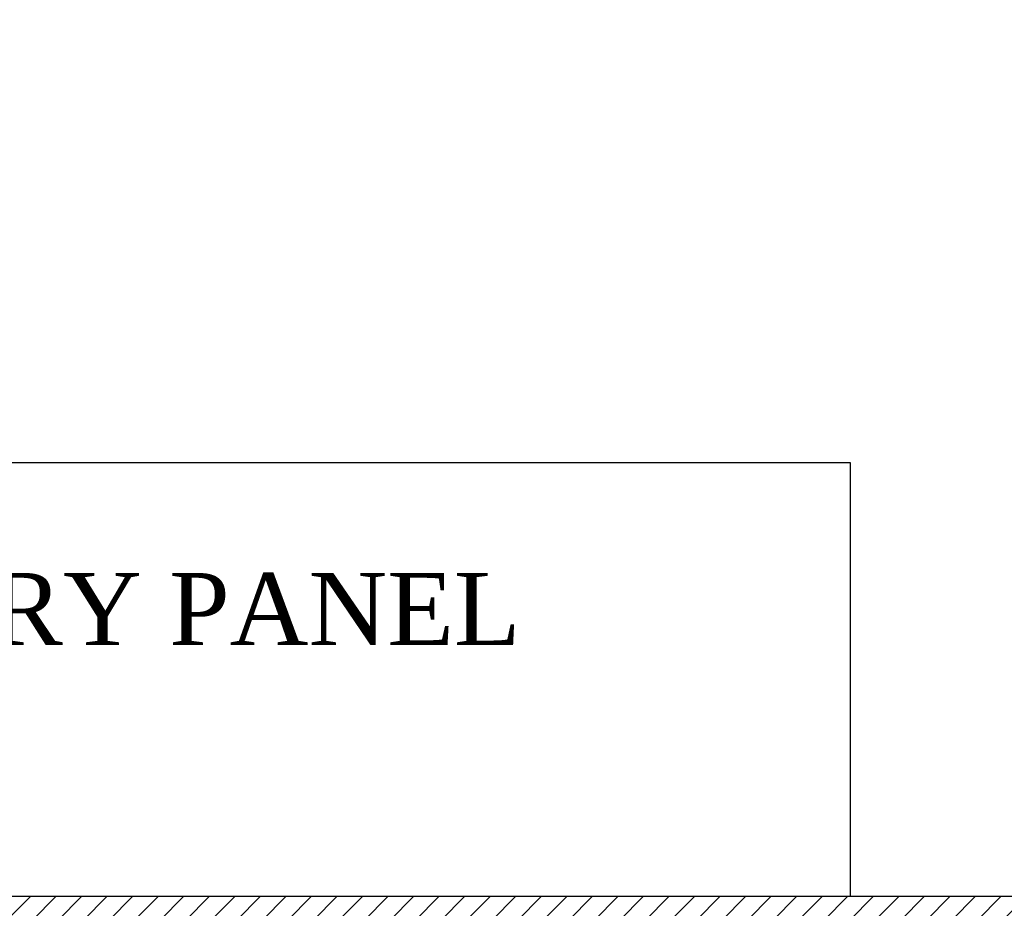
# Model space of a CAD drawing. Extents: x 3940905 to 4145695, y 925352 to 1109797.
# Tile 231 of 256: x 3979573 to 3980596, y 1097332 to 1098255. Entities that reach past the tile are written whole.
import ezdxf

# ---------------------------------------------------------------- set-up
doc = ezdxf.new("R2010")
doc.units = 0
doc.header["$LTSCALE"] = 750
doc.header["$MEASUREMENT"] = 0
doc.layers.add('CIVIL WALLS', color=7, linetype='CONTINUOUS', lineweight=30)
doc.layers.add('FURN', color=15, linetype='CONTINUOUS', lineweight=5)
doc.layers.add('S-Hatch_8', color=7, linetype='CONTINUOUS')
doc.layers.add('TEXT', color=7, linetype='CONTINUOUS')
doc.styles.add('TXT1', font='times.ttf')

msp = doc.modelspace()

# ---------------------------------------------------------------- hatches: boundary and pattern name
at = {"layer": 'S-Hatch_8'}
h = msp.add_hatch(dxfattribs=at)
h.set_pattern_fill('ANSI31', color=6, scale=150)
h.set_pattern_definition([(45, (1520.703, 54286.193), (-13.25825215, 13.25825215), [])])
h.paths.add_polyline_path([(3978832.1, 1095539.5), (3978707.1, 1095539.5), (3978707.1, 1094658.3), (3978832.1, 1094658.3)], flags=16)
h.paths.add_polyline_path([(3978857.1, 1095564.5), (3978682.1, 1095564.5), (3978682.1, 1094633.3), (3978857.1, 1094633.3)])
h.paths.add_polyline_path([(3981958.2, 1097319.5), (3981958.2, 1097194.5), (3978832.1, 1097194.5), (3978832.1, 1096488.5), (3978707.1, 1096488.5), (3978707.1, 1097319.5)], flags=16)
h.paths.add_polyline_path([(3985258, 1096589), (3986909.4, 1096589), (3986909.4, 1096464), (3985258, 1096464)], flags=17)
h.paths.add_polyline_path([(3985258, 1096614), (3986934.4, 1096614), (3986934.4, 1096439), (3985258, 1096439)])
h.paths.add_polyline_path([(3986784.4, 1095258.7), (3986784.4, 1095689), (3986909.4, 1095689), (3986909.4, 1095258.7), (3987934.4, 1095258.7), (3987934.4, 1095133.6), (3985558.2, 1095133.6), (3985558.2, 1095258.7)], flags=16)
h.paths.add_polyline_path([(3986759.4, 1095283.6), (3986759.4, 1095689), (3986934.4, 1095689), (3986934.4, 1095283.6), (3987959.4, 1095283.6), (3987959.4, 1095108.6), (3985558.2, 1095108.6), (3985558.2, 1095283.6)])
h.paths.add_polyline_path([(3990749, 1095744.1), (3990747.4, 1098019.7), (3990636.5, 1098019.4), (3990636.5, 1096994.4), (3989309.4, 1096994.4), (3989309.4, 1098078.4), (3989184.4, 1098078.4), (3989184.4, 1094831.4), (3989309.4, 1094831.4), (3989309.4, 1096869.4), (3990636.5, 1096869.4), (3990636.5, 1095868.9), (3990109.3, 1095868.9), (3990109.3, 1095743.9)], flags=17)
h.paths.add_polyline_path([(3990747.4, 1098044.4), (3990611.5, 1098044.4), (3990611.5, 1097019.4), (3989334.4, 1097019.4), (3989334.4, 1098103.4), (3989159.4, 1098103.4), (3989159.4, 1094806.4), (3989334.4, 1094806.4), (3989334.4, 1096844.4), (3990611.5, 1096844.4), (3990611.5, 1095893.9), (3990084.3, 1095893.9), (3990084.3, 1095718.9), (3990749, 1095719.4)])
h.paths.add_polyline_path([(3989309.4, 1099092.3), (3989676, 1099092.3), (3989676, 1099217.3), (3989185.8, 1099217.3), (3989185.8, 1098878.4), (3989309.4, 1098878.4)], flags=16)
h.paths.add_polyline_path([(3989334.4, 1099067.3), (3989676, 1099067.3), (3989676, 1099242.3), (3989159.3, 1099242.3), (3989159.4, 1098853.4), (3989334.4, 1098853.4)])
h.paths.add_polyline_path([(3987303.9, 1099092.3), (3987303.9, 1102053.4), (3987428.9, 1102053.4), (3987428.9, 1099217.3), (3988233.5, 1099217.3), (3988233.5, 1099092.3)], flags=16)
h.paths.add_polyline_path([(3987278.9, 1099067.3), (3987278.9, 1102078.4), (3987453.9, 1102078.4), (3987453.9, 1099242.3), (3988258.5, 1099242.3), (3988258.5, 1099067.3)])
h.paths.add_polyline_path([(3981479.2, 1097344.5), (3981479.2, 1097319.5), (3981359.2, 1097319.5), (3981359.2, 1097344.5), (3978682.1, 1097344.5), (3978682.1, 1096463.5), (3978857.1, 1096463.5), (3978857.1, 1097169.5), (3981958.2, 1097168.9), (3981958.2, 1097344.5)])

# ---------------------------------------------------------------- linework, layer by layer
at = {"layer": 'CIVIL WALLS', "color": 6}
msp.add_lwpolyline([(3981479.2, 1097344.5), (3981629.2, 1097344.5), (3981958.2, 1097344.5), (3981958.2, 1097168.9), (3978857.1, 1097169.5), (3978857.1, 1096463.5), (3978682.1, 1096463.5), (3978682.1, 1097344.5), (3981359.2, 1097344.5)], dxfattribs=at)
at = {"layer": 'FURN', "lineweight": 30}
msp.add_lwpolyline([(3980436.1, 1097794.5), (3978686.8, 1097794.5), (3978686.8, 1097344.5), (3980436.1, 1097344.5)], close=True, dxfattribs=at)

# ---------------------------------------------------------------- texts
at = {"layer": 'TEXT', "insert": (3978941.7, 1097680.3), "char_height": 75, "width": 1208.385, "attachment_point": 1, "style": 'TXT1'}
msp.add_mtext('UPS BATTERY PANEL', dxfattribs=at)

doc.saveas('drawing.dxf')
